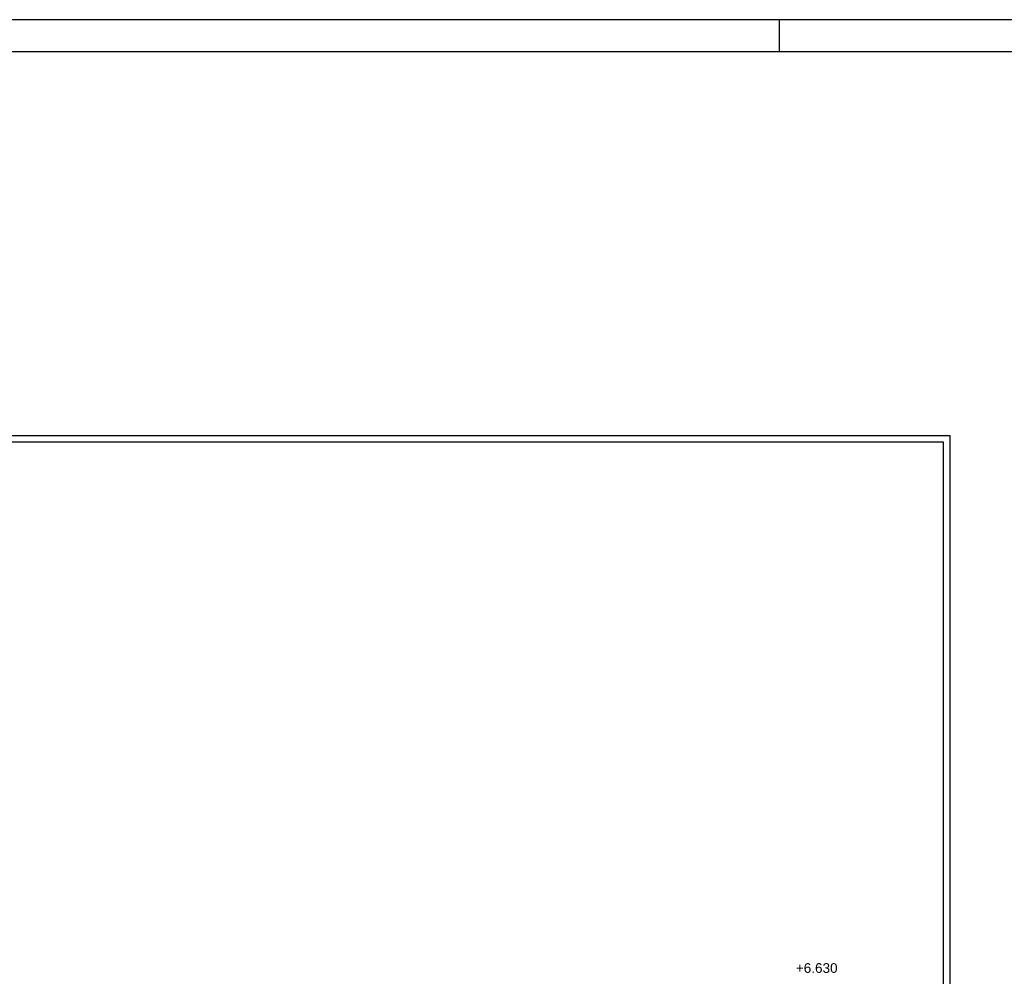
# Model space of a CAD drawing. Header units: metres. Extents: x 0 to 0.84, y 0 to 0.297.
# Tile 26 of 50: x 0.397 to 0.55, y 0.149 to 0.297. Entities that reach past the tile are written whole.
import ezdxf

# ---------------------------------------------------------------- set-up
doc = ezdxf.new("R2010")
doc.units = ezdxf.units.M
doc.layers.add('Maßlinie 1_100', color=7, linetype='Continuous', lineweight=25)
doc.layers.add('Standard', color=7, linetype='Continuous', lineweight=25)
doc.styles.add('ARIAL', font='ARIAL.TTF')

msp = doc.modelspace()

# ---------------------------------------------------------------- linework, layer by layer
at = {"layer": 'Standard', "color": 7, "linetype": 'Continuous', "lineweight": 25, "transparency": 33554687}
msp.add_line((0.515, 0.297), (0.515, 0.292), dxfattribs=at)
for points in [[(0, 0), (0.84, 0), (0.84, 0.297), (0, 0.297), (0, 0)], [(0.005, 0.005), (0.835, 0.005), (0.835, 0.292), (0.005, 0.292), (0.005, 0.005)]]:
    msp.add_lwpolyline(points, close=True, dxfattribs=at)
at = {"layer": 'Standard', "color": 254, "linetype": 'Continuous', "lineweight": 25, "true_color": 0xc4c4ff, "transparency": 33554687}
for points in [[(0.03914, 0.0286), (0.54147, 0.0286), (0.54147, 0.2326), (0.03914, 0.2326), (0.03914, 0.0286)], [(0.04014, 0.0296), (0.54047, 0.0296), (0.54047, 0.2316), (0.04014, 0.2316), (0.04014, 0.0296)]]:
    msp.add_lwpolyline(points, dxfattribs=at)

# ---------------------------------------------------------------- texts
at = {"layer": 'Maßlinie 1_100', "color": 7, "linetype": 'Continuous', "lineweight": 13, "transparency": 33554687, "insert": (0.51758, 0.14941), "char_height": 0.0015, "width": 0.0072133, "attachment_point": 7, "style": 'ARIAL'}
msp.add_mtext('\\W1.00;+6.630', dxfattribs=at)

doc.saveas('drawing.dxf')
